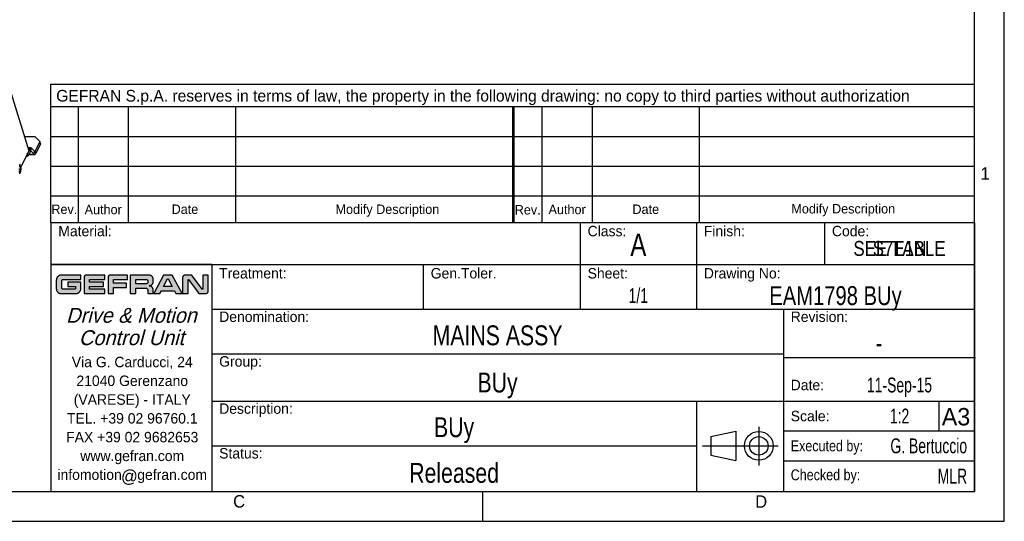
# Model space of a CAD drawing. Header units: millimetres. Extents: x 0 to 420, y 0 to 297.
# Tile 169 of 180: x 222 to 420, y 0 to 101. Entities that reach past the tile are written whole.
import ezdxf

# ---------------------------------------------------------------- set-up
doc = ezdxf.new("R2010")
doc.units = ezdxf.units.MM
doc.header["$LTSCALE"] = 23.1
doc.layers.get('0').update_dxf_attribs({"linetype": 'CONTINUOUS'})
doc.layers.add('ASSI', color=7, linetype='CONTINUOUS')
doc.styles.add('TEXTSTYLE_2', font='trium.ttf')
doc.styles.add('TEXTSTYLE_3', font='trium.ttf')
doc.styles.add('TEXTSTYLE_4', font='triumb.ttf')
doc.styles.add('TEXTSTYLE_5', font='txt', dxfattribs={"width": 0.85})
doc.styles.add('TEXTSTYLE_6', font='trium.ttf')
doc.styles.add('TEXTSTYLE_7', font='txt', dxfattribs={"width": 0.8})
doc.styles.add('TEXTSTYLE_8', font='txt', dxfattribs={"width": 0.7})
doc.styles.add('TEXTSTYLE_9', font='arialn.ttf')

msp = doc.modelspace()

# ---------------------------------------------------------------- hatches: boundary and pattern name
at = {"linetype": 'CONTINUOUS'}
h = msp.add_hatch(color=2, dxfattribs=at)
h.paths.add_polyline_path([(251.553712, 48.831934), (251.563654, 48.832834), (251.573597, 48.831934), (251.583069, 48.829274), (251.591899, 48.824917), (251.599872, 48.818954), (251.606734, 48.811532), (251.612075, 48.803163), (252.422361, 47.279173), (250.704627, 47.279173), (251.515152, 48.803163), (251.520657, 48.811734), (251.527368, 48.818942), (251.535365, 48.82491), (251.544222, 48.829272)])
h.paths.add_polyline_path([(248.016403, 47.457404), (248.07508, 47.478056), (248.132107, 47.503108), (248.187198, 47.53245), (248.240045, 47.565933), (248.290335, 47.60338), (248.337751, 47.644578), (248.375469, 47.682258), (248.416715, 47.729632), (248.454215, 47.779884), (248.487754, 47.832698), (248.517151, 47.887759), (248.542264, 47.944761), (248.562976, 48.003416), (248.579199, 48.063452), (248.590866, 48.124627), (248.597925, 48.18672), (248.600329, 48.249536), (248.600329, 48.748459), (248.597988, 48.811417), (248.590992, 48.873642), (248.579388, 48.934938), (248.56323, 48.995083), (248.542588, 49.053831), (248.51755, 49.110912), (248.488234, 49.166035), (248.454785, 49.218894), (248.417385, 49.269176), (248.376246, 49.316566), (248.338498, 49.354374), (248.291206, 49.395552), (248.241046, 49.432977), (248.18833, 49.466437), (248.133369, 49.495756), (248.076462, 49.520791), (248.017896, 49.541428), (247.957936, 49.557582), (247.896819, 49.569182), (247.834763, 49.576177), (247.771956, 49.578518), (243.995034, 49.578518), (243.995034, 45.855618), (245.090745, 45.855618), (245.090745, 46.953657), (247.073087, 46.953657), (247.118439, 46.951327), (247.162957, 46.944379), (247.206364, 46.932883), (247.248333, 46.916932), (247.288492, 46.896658), (247.326435, 46.872243), (247.361731, 46.843932), (247.393955, 46.812034), (247.39639, 46.809337), (247.424755, 46.774102), (247.449214, 46.736235), (247.469521, 46.696167), (247.485492, 46.654314), (247.497, 46.61105), (247.503953, 46.566712), (247.506285, 46.521584), (247.506285, 45.855618), (248.601976, 45.855618), (248.601976, 46.587711), (248.599635, 46.650405), (248.592636, 46.712436), (248.581021, 46.773607), (248.564841, 46.833696), (248.544156, 46.892454), (248.519056, 46.949604), (248.489652, 47.004852), (248.456092, 47.057883), (248.418556, 47.108377), (248.377261, 47.156006), (248.337738, 47.195559), (248.290159, 47.236874), (248.239728, 47.274422), (248.18677, 47.307987), (248.131605, 47.337391), (248.074542, 47.36249), (248.015878, 47.38317), (247.955881, 47.399349), (247.894799, 47.410962), (247.832851, 47.417959), (247.770229, 47.4203), (247.833055, 47.422641), (247.89516, 47.429637), (247.956349, 47.441242)])
h.paths.add_polyline_path([(229.822981, 49.538702), (229.757651, 49.516767), (229.693734, 49.490137), (229.63149, 49.458886), (229.571201, 49.423122), (229.513169, 49.382977), (229.457711, 49.338626), (229.405151, 49.290283), (229.355811, 49.238197), (229.333603, 49.212238), (229.289601, 49.155201), (229.249613, 49.095298), (229.213861, 49.032885), (229.182533, 48.968317), (229.155774, 48.901941), (229.133698, 48.834094), (229.116388, 48.765088), (229.103898, 48.695208), (229.096266, 48.624712), (229.093513, 48.553832), (229.093513, 46.831321), (229.096117, 46.760985), (229.103565, 46.691758), (229.115791, 46.623783), (229.132734, 46.55722), (229.154323, 46.49225), (229.180482, 46.429071), (229.211119, 46.367901), (229.246126, 46.308976), (229.285372, 46.252544), (229.328703, 46.198863), (229.375935, 46.148197), (229.42686, 46.100806), (229.481243, 46.05695), (229.495534, 46.046433), (229.553836, 46.007374), (229.614909, 45.972404), (229.678458, 45.941698), (229.744193, 45.91541), (229.811825, 45.893666), (229.881081, 45.876572), (229.951696, 45.864211), (230.023429, 45.856652), (230.096057, 45.853951), (233.022082, 45.853951), (233.092702, 45.85655), (233.162577, 45.864012), (233.231521, 45.876291), (233.299325, 45.89334), (233.365756, 45.915096), (233.430559, 45.941479), (233.493462, 45.972391), (233.554171, 46.007701), (233.612386, 46.047253), (233.667799, 46.090857), (233.720107, 46.138296), (233.740859, 46.159076), (233.788223, 46.211449), (233.831749, 46.266921), (233.871219, 46.325187), (233.906443, 46.385943), (233.937265, 46.448884), (233.963557, 46.513723), (233.98522, 46.580184), (234.002175, 46.648011), (234.014358, 46.716975), (234.021723, 46.786867), (234.024225, 46.857499), (234.024091, 46.859929), (234.02356, 46.965033), (234.023721, 47.724794), (234.024225, 48.150768), (231.397235, 48.150768), (231.397235, 47.279173), (232.928513, 47.279173), (232.928513, 46.869945), (232.926113, 46.843886), (232.918995, 46.818882), (232.907329, 46.795534), (232.891427, 46.774584), (232.882747, 46.765903), (232.861797, 46.750002), (232.838449, 46.738336), (232.813444, 46.731218), (232.787386, 46.728818), (230.472021, 46.728336), (230.434812, 46.730757), (230.398401, 46.737976), (230.36322, 46.7499), (230.329788, 46.766374), (230.298685, 46.787151), (230.270557, 46.811833), (230.246027, 46.83986), (230.225573, 46.870612), (230.209501, 46.903522), (230.198013, 46.93807), (230.191231, 46.973818), (230.189245, 47.010409), (230.189347, 47.490195), (230.190257, 48.308913), (230.190922, 48.419206), (230.191051, 48.421639), (230.193473, 48.458967), (230.200683, 48.495369), (230.212576, 48.53044), (230.228998, 48.563702), (230.249711, 48.594614), (230.272458, 48.62068), (230.300301, 48.645399), (230.331, 48.666127), (230.364005, 48.682544), (230.398798, 48.694428), (230.434927, 48.701632), (230.472021, 48.704053), (234.024225, 48.704455), (234.024225, 49.578518), (230.094231, 49.578518), (230.025285, 49.575824), (229.956989, 49.568268), (229.889496, 49.555882)])
h.paths.add_polyline_path([(234.982818, 49.558902), (234.942003, 49.543822), (234.902827, 49.524638), (234.865668, 49.50151), (234.830923, 49.474657), (234.814167, 49.459522), (234.783857, 49.427607), (234.757, 49.392882), (234.733871, 49.355746), (234.714687, 49.316598), (234.699609, 49.275812), (234.68875, 49.233732), (234.682191, 49.190658), (234.679992, 49.146847), (234.679992, 45.854734), (238.838741, 45.854734), (238.838741, 46.726329), (235.775704, 46.726329), (235.775704, 47.279173), (238.62703, 47.279173), (238.62703, 48.155746), (235.775704, 48.155746), (235.775704, 48.706101), (238.842053, 48.706101), (238.842053, 49.578518), (235.111865, 49.578518), (235.06803, 49.57632), (235.024927, 49.56976)])
h.paths.add_polyline_path([(259.316745, 45.877094), (259.36375, 45.894253), (259.408902, 45.916087), (259.451783, 45.942417), (259.491946, 45.973004), (259.528941, 46.007541), (259.552211, 46.033268), (259.582799, 46.07343), (259.609131, 46.116308), (259.630965, 46.161459), (259.648123, 46.208462), (259.660479, 46.256931), (259.667943, 46.306531), (259.670443, 46.356969), (259.670443, 49.578518), (258.574732, 49.578518), (258.574732, 46.784847), (258.572311, 46.768629), (258.565207, 46.753844), (258.553876, 46.741639), (258.550575, 46.739208), (258.535794, 46.732102), (258.519586, 46.729681), (258.503425, 46.732102), (258.498715, 46.733814), (258.485461, 46.742008), (258.476184, 46.75323), (256.538349, 49.3915), (256.509761, 49.428543), (256.478667, 49.461056), (256.442889, 49.491303), (256.404186, 49.51743), (256.363042, 49.539148), (256.319919, 49.556245), (256.275243, 49.56857), (256.229383, 49.57602), (256.18266, 49.578518), (255.025339, 49.578478), (254.974878, 49.575976), (254.925258, 49.568514), (254.87677, 49.556158), (254.82975, 49.539), (254.784586, 49.517168), (254.741697, 49.49084), (254.701529, 49.460258), (254.675827, 49.43702), (254.641289, 49.40004), (254.610702, 49.359895), (254.584373, 49.317033), (254.56254, 49.2719), (254.545383, 49.224915), (254.533027, 49.17646), (254.525566, 49.126874), (254.523064, 49.076444), (254.523064, 45.854774), (255.618775, 45.854774), (255.618775, 48.648446), (255.621196, 48.664668), (255.628299, 48.679449), (255.63072, 48.682738), (255.642917, 48.694068), (255.657699, 48.70117), (255.673921, 48.703592), (255.689799, 48.701187), (255.704551, 48.694081), (255.71697, 48.682677), (255.718045, 48.681308), (257.648533, 46.053918), (257.675839, 46.01597), (257.682891, 46.007438), (257.715066, 45.973423), (257.750655, 45.943152), (257.789217, 45.916963), (257.830315, 45.895126), (257.873531, 45.877852), (257.918482, 45.865293), (257.964832, 45.857569), (258.012292, 45.854774), (259.168228, 45.854774), (259.218671, 45.857276), (259.268273, 45.864739)])
h.paths.add_polyline_path([(239.809985, 49.559466), (239.769702, 49.544817), (239.730994, 49.526175), (239.694217, 49.503691), (239.659752, 49.477569), (239.635924, 49.45601), (239.606421, 49.424244), (239.580297, 49.389783), (239.557813, 49.353014), (239.539171, 49.314313), (239.524523, 49.27404), (239.513976, 49.23252), (239.507605, 49.19004), (239.505471, 49.146847), (239.505471, 45.854774), (240.601181, 45.854774), (240.601181, 47.117329), (243.230057, 47.117329), (243.230057, 47.988903), (240.601181, 47.988903), (240.601181, 48.701946), (243.447088, 48.701946), (243.447088, 49.578518), (239.937202, 49.578518), (239.894002, 49.576383), (239.851513, 49.570012)])
h.paths.add_polyline_path([(247.263546, 47.832655), (247.239816, 47.829636), (247.21576, 47.828624), (245.090745, 47.828624), (245.090745, 48.703572), (247.215799, 48.703572), (247.239859, 48.70256), (247.263594, 48.699542), (247.28691, 48.694538), (247.309696, 48.687577), (247.331827, 48.678693), (247.353169, 48.667939), (247.373575, 48.655378), (247.392894, 48.641094), (247.410971, 48.625188), (247.419591, 48.616566), (247.435494, 48.598483), (247.449778, 48.579158), (247.462339, 48.558742), (247.473094, 48.537391), (247.481977, 48.51525), (247.488939, 48.492454), (247.493944, 48.469129), (247.496962, 48.445384), (247.497973, 48.421317), (247.497973, 48.111722), (247.496962, 48.087535), (247.493944, 48.063687), (247.488943, 48.040275), (247.481988, 48.017408), (247.473115, 47.995208), (247.462377, 47.97381), (247.449837, 47.953357), (247.435578, 47.934), (247.419703, 47.91589), (247.410844, 47.90701), (247.392778, 47.891103), (247.373472, 47.876818), (247.353079, 47.864257), (247.331749, 47.853502), (247.30963, 47.84462), (247.286854, 47.837659)])
h.paths.add_polyline_path([(249.941056, 45.853951), (250.245612, 46.410931), (252.881374, 46.410931), (253.185911, 45.853951), (254.415181, 45.853951), (252.440748, 49.578518), (250.686238, 49.578518), (248.700121, 45.853951)])

# ---------------------------------------------------------------- linework, layer by layer
at = {"color": 2, "linetype": 'CONTINUOUS'}
for p, q in [((420, 0), (420, 297)), ((228.006177, 88.024689), (414.006177, 88.024689)), ((228.006177, 60.204434), (228.006177, 88.024689)), ((228.006177, 83.530171), (414.006177, 83.530171)), ((233.527837, 60.204434), (233.527837, 83.530171)), ((243.651202, 60.204434), (243.651202, 83.530171)), ((265.229323, 60.204434), (265.229323, 83.530171)), ((320.986527, 83.530171), (320.986527, 60.204434)), ((321.19787, 83.530171), (321.19787, 60.204434)), ((326.92218, 60.204434), (326.92218, 83.530171)), ((337.045545, 60.204434), (337.045545, 83.530171)), ((358.623666, 60.204434), (358.623666, 83.530171)), ((228.006177, 77.525551), (321.006177, 77.525551)), ((321.19787, 77.525551), (414.006177, 77.525551)), ((228.006177, 71.52093), (321.006177, 71.52093)), ((321.19787, 71.52093), (414.006177, 71.52093)), ((228.006177, 65.516309), (321.006177, 65.516309)), ((321.19787, 65.516309), (414.006177, 65.516309)), ((228.000035, 60.200019), (414.000035, 60.200019)), ((228.000035, 60.200019), (228.000035, 6.000019)), ((334.600035, 60.200019), (334.600035, 42.700019)), ((358.000035, 60.200019), (358.000035, 42.700019)), ((383.799978, 60.200015), (413.999978, 60.200015)), ((383.799978, 60.200015), (383.799978, 51.700015)), ((383.800035, 60.200019), (383.800035, 51.700019)), ((413.999978, 60.200015), (413.999978, 51.700015)), ((414.000035, 60.200019), (414.000035, 6.000019)), ((228.000035, 51.700019), (414.000035, 51.700019)), ((260.400035, 51.700019), (260.400035, 6.000019)), ((303.000035, 51.700019), (303.000035, 42.700019)), ((383.799978, 51.700015), (413.999978, 51.700015)), ((230.025285, 49.575824), (229.956989, 49.568268)), ((230.094231, 49.578518), (230.025285, 49.575824)), ((234.024225, 49.578518), (230.094231, 49.578518)), ((234.024225, 48.704455), (234.024225, 49.578518)), ((235.06803, 49.57632), (235.024927, 49.56976)), ((235.111865, 49.578518), (235.06803, 49.57632)), ((238.842053, 49.578518), (235.111865, 49.578518)), ((238.842053, 48.706101), (238.842053, 49.578518)), ((239.894002, 49.576383), (239.851513, 49.570012)), ((239.937202, 49.578518), (239.894002, 49.576383)), ((243.447088, 49.578518), (239.937202, 49.578518)), ((243.447088, 48.701946), (243.447088, 49.578518)), ((247.771956, 49.578518), (243.995034, 49.578518)), ((243.995034, 49.578518), (243.995034, 45.855618)), ((247.834763, 49.576177), (247.771956, 49.578518)), ((247.896819, 49.569182), (247.834763, 49.576177)), ((250.686238, 49.578518), (248.700121, 45.853951)), ((252.440748, 49.578518), (250.686238, 49.578518)), ((254.415181, 45.853951), (252.440748, 49.578518)), ((254.974878, 49.575976), (254.925258, 49.568514)), ((255.025339, 49.578478), (254.974878, 49.575976)), ((256.18266, 49.578518), (255.025339, 49.578478)), ((256.229383, 49.57602), (256.18266, 49.578518)), ((256.275243, 49.56857), (256.229383, 49.57602)), ((259.670443, 49.578518), (258.574732, 49.578518)), ((258.574732, 49.578518), (258.574732, 46.784847)), ((259.670443, 46.356969), (259.670443, 49.578518)), ((229.096266, 48.624712), (229.093513, 48.553832)), ((229.093513, 48.553832), (229.093513, 46.831321)), ((229.103898, 48.695208), (229.096266, 48.624712)), ((229.116388, 48.765088), (229.103898, 48.695208)), ((229.133698, 48.834094), (229.116388, 48.765088)), ((229.155774, 48.901941), (229.133698, 48.834094)), ((229.182533, 48.968317), (229.155774, 48.901941)), ((229.213861, 49.032885), (229.182533, 48.968317)), ((229.249613, 49.095298), (229.213861, 49.032885)), ((229.289601, 49.155201), (229.249613, 49.095298)), ((229.333603, 49.212238), (229.289601, 49.155201)), ((229.355811, 49.238197), (229.333603, 49.212238)), ((229.405151, 49.290283), (229.355811, 49.238197)), ((229.457711, 49.338626), (229.405151, 49.290283)), ((229.513169, 49.382977), (229.457711, 49.338626)), ((229.571201, 49.423122), (229.513169, 49.382977)), ((229.63149, 49.458886), (229.571201, 49.423122)), ((229.693734, 49.490137), (229.63149, 49.458886)), ((229.757651, 49.516767), (229.693734, 49.490137)), ((229.822981, 49.538702), (229.757651, 49.516767)), ((229.889496, 49.555882), (229.822981, 49.538702)), ((229.956989, 49.568268), (229.889496, 49.555882)), ((230.189347, 47.490195), (230.190257, 48.308913)), ((230.190257, 48.308913), (230.190922, 48.419206)), ((230.190922, 48.419206), (230.191051, 48.421639)), ((230.191051, 48.421639), (230.193473, 48.458967)), ((230.193473, 48.458967), (230.200683, 48.495369)), ((230.200683, 48.495369), (230.212576, 48.53044)), ((230.212576, 48.53044), (230.228998, 48.563702)), ((230.228998, 48.563702), (230.249711, 48.594614)), ((230.249711, 48.594614), (230.272458, 48.62068)), ((230.272458, 48.62068), (230.300301, 48.645399)), ((230.300301, 48.645399), (230.331, 48.666127)), ((230.331, 48.666127), (230.364005, 48.682544)), ((230.364005, 48.682544), (230.398798, 48.694428)), ((230.398798, 48.694428), (230.434927, 48.701632)), ((230.434927, 48.701632), (230.472021, 48.704053)), ((230.472021, 48.704053), (234.024225, 48.704455)), ((234.024225, 48.150768), (231.397235, 48.150768)), ((231.397235, 48.150768), (231.397235, 47.279173)), ((234.02356, 46.965033), (234.023721, 47.724794)), ((234.023721, 47.724794), (234.024225, 48.150768)), ((234.682191, 49.190658), (234.679992, 49.146847)), ((234.679992, 49.146847), (234.679992, 45.854734)), ((234.68875, 49.233732), (234.682191, 49.190658)), ((234.699609, 49.275812), (234.68875, 49.233732)), ((234.714687, 49.316598), (234.699609, 49.275812)), ((234.733871, 49.355746), (234.714687, 49.316598)), ((234.757, 49.392882), (234.733871, 49.355746)), ((234.783857, 49.427607), (234.757, 49.392882)), ((234.814167, 49.459522), (234.783857, 49.427607)), ((234.830923, 49.474657), (234.814167, 49.459522)), ((234.865668, 49.50151), (234.830923, 49.474657)), ((234.902827, 49.524638), (234.865668, 49.50151)), ((234.942003, 49.543822), (234.902827, 49.524638)), ((234.982818, 49.558902), (234.942003, 49.543822)), ((235.024927, 49.56976), (234.982818, 49.558902)), ((235.775704, 48.706101), (238.842053, 48.706101)), ((235.775704, 48.155746), (235.775704, 48.706101)), ((238.62703, 48.155746), (235.775704, 48.155746)), ((238.62703, 47.279173), (238.62703, 48.155746)), ((239.507605, 49.19004), (239.505471, 49.146847)), ((239.505471, 49.146847), (239.505471, 45.854774)), ((239.513976, 49.23252), (239.507605, 49.19004)), ((239.524523, 49.27404), (239.513976, 49.23252)), ((239.539171, 49.314313), (239.524523, 49.27404)), ((239.557813, 49.353014), (239.539171, 49.314313)), ((239.580297, 49.389783), (239.557813, 49.353014)), ((239.606421, 49.424244), (239.580297, 49.389783)), ((239.635924, 49.45601), (239.606421, 49.424244)), ((239.659752, 49.477569), (239.635924, 49.45601)), ((239.694217, 49.503691), (239.659752, 49.477569)), ((239.730994, 49.526175), (239.694217, 49.503691)), ((239.769702, 49.544817), (239.730994, 49.526175)), ((239.809985, 49.559466), (239.769702, 49.544817)), ((239.851513, 49.570012), (239.809985, 49.559466)), ((240.601181, 48.701946), (243.447088, 48.701946)), ((240.601181, 47.988903), (240.601181, 48.701946)), ((243.230057, 47.988903), (240.601181, 47.988903)), ((243.230057, 47.117329), (243.230057, 47.988903)), ((245.090745, 48.703572), (247.215799, 48.703572)), ((245.090745, 47.828624), (245.090745, 48.703572)), ((247.21576, 47.828624), (245.090745, 47.828624)), ((247.239816, 47.829636), (247.21576, 47.828624)), ((247.215799, 48.703572), (247.239859, 48.70256)), ((247.263546, 47.832655), (247.239816, 47.829636)), ((247.239859, 48.70256), (247.263594, 48.699542)), ((247.286854, 47.837659), (247.263546, 47.832655)), ((247.263594, 48.699542), (247.28691, 48.694538)), ((247.30963, 47.84462), (247.286854, 47.837659)), ((247.28691, 48.694538), (247.309696, 48.687577)), ((247.331749, 47.853502), (247.30963, 47.84462)), ((247.309696, 48.687577), (247.331827, 48.678693)), ((247.353079, 47.864257), (247.331749, 47.853502)), ((247.331827, 48.678693), (247.353169, 48.667939)), ((247.373472, 47.876818), (247.353079, 47.864257)), ((247.353169, 48.667939), (247.373575, 48.655378)), ((247.392778, 47.891103), (247.373472, 47.876818)), ((247.373575, 48.655378), (247.392894, 48.641094)), ((247.410844, 47.90701), (247.392778, 47.891103)), ((247.392894, 48.641094), (247.410971, 48.625188)), ((247.419703, 47.91589), (247.410844, 47.90701)), ((247.410971, 48.625188), (247.419591, 48.616566)), ((247.419591, 48.616566), (247.435494, 48.598483)), ((247.435578, 47.934), (247.419703, 47.91589)), ((247.435494, 48.598483), (247.449778, 48.579158)), ((247.449837, 47.953357), (247.435578, 47.934)), ((247.449778, 48.579158), (247.462339, 48.558742)), ((247.462377, 47.97381), (247.449837, 47.953357)), ((247.462339, 48.558742), (247.473094, 48.537391)), ((247.473115, 47.995208), (247.462377, 47.97381)), ((247.473094, 48.537391), (247.481977, 48.51525)), ((247.481988, 48.017408), (247.473115, 47.995208)), ((247.481977, 48.51525), (247.488939, 48.492454)), ((247.488943, 48.040275), (247.481988, 48.017408)), ((247.488939, 48.492454), (247.493944, 48.469129)), ((247.493944, 48.063687), (247.488943, 48.040275)), ((247.493944, 48.469129), (247.496962, 48.445384)), ((247.496962, 48.087535), (247.493944, 48.063687)), ((247.496962, 48.445384), (247.497973, 48.421317)), ((247.497973, 48.111722), (247.496962, 48.087535)), ((247.497973, 48.421317), (247.497973, 48.111722)), ((247.957936, 49.557582), (247.896819, 49.569182)), ((248.017896, 49.541428), (247.957936, 49.557582)), ((248.076462, 49.520791), (248.017896, 49.541428)), ((248.133369, 49.495756), (248.076462, 49.520791)), ((248.18833, 49.466437), (248.133369, 49.495756)), ((248.241046, 49.432977), (248.18833, 49.466437)), ((248.240045, 47.565933), (248.290335, 47.60338)), ((248.291206, 49.395552), (248.241046, 49.432977)), ((248.290335, 47.60338), (248.337751, 47.644578)), ((248.338498, 49.354374), (248.291206, 49.395552)), ((248.337751, 47.644578), (248.375469, 47.682258)), ((248.376246, 49.316566), (248.338498, 49.354374)), ((248.375469, 47.682258), (248.416715, 47.729632)), ((248.417385, 49.269176), (248.376246, 49.316566)), ((248.416715, 47.729632), (248.454215, 47.779884)), ((248.454785, 49.218894), (248.417385, 49.269176)), ((248.454215, 47.779884), (248.487754, 47.832698)), ((248.488234, 49.166035), (248.454785, 49.218894)), ((248.487754, 47.832698), (248.517151, 47.887759)), ((248.51755, 49.110912), (248.488234, 49.166035)), ((248.517151, 47.887759), (248.542264, 47.944761)), ((248.542588, 49.053831), (248.51755, 49.110912)), ((248.542264, 47.944761), (248.562976, 48.003416)), ((248.56323, 48.995083), (248.542588, 49.053831)), ((248.562976, 48.003416), (248.579199, 48.063452)), ((248.579388, 48.934938), (248.56323, 48.995083)), ((248.579199, 48.063452), (248.590866, 48.124627)), ((248.590992, 48.873642), (248.579388, 48.934938)), ((248.590866, 48.124627), (248.597925, 48.18672)), ((248.597988, 48.811417), (248.590992, 48.873642)), ((248.597925, 48.18672), (248.600329, 48.249536)), ((248.600329, 48.748459), (248.597988, 48.811417)), ((248.600329, 48.249536), (248.600329, 48.748459)), ((250.704627, 47.279173), (251.515152, 48.803163)), ((251.515152, 48.803163), (251.520657, 48.811734)), ((251.520657, 48.811734), (251.527368, 48.818942)), ((251.527368, 48.818942), (251.535365, 48.82491)), ((251.535365, 48.82491), (251.544222, 48.829272)), ((251.544222, 48.829272), (251.553712, 48.831934)), ((251.553712, 48.831934), (251.563654, 48.832834)), ((251.563654, 48.832834), (251.573597, 48.831934)), ((251.573597, 48.831934), (251.583069, 48.829274)), ((251.583069, 48.829274), (251.591899, 48.824917)), ((251.591899, 48.824917), (251.599872, 48.818954)), ((251.599872, 48.818954), (251.606734, 48.811532)), ((251.606734, 48.811532), (251.612075, 48.803163)), ((251.612075, 48.803163), (252.422361, 47.279173)), ((254.525566, 49.126874), (254.523064, 49.076444)), ((254.523064, 49.076444), (254.523064, 45.854774)), ((254.533027, 49.17646), (254.525566, 49.126874)), ((254.545383, 49.224915), (254.533027, 49.17646)), ((254.56254, 49.2719), (254.545383, 49.224915)), ((254.584373, 49.317033), (254.56254, 49.2719)), ((254.610702, 49.359895), (254.584373, 49.317033)), ((254.641289, 49.40004), (254.610702, 49.359895)), ((254.675827, 49.43702), (254.641289, 49.40004)), ((254.701529, 49.460258), (254.675827, 49.43702)), ((254.741697, 49.49084), (254.701529, 49.460258)), ((254.784586, 49.517168), (254.741697, 49.49084)), ((254.82975, 49.539), (254.784586, 49.517168)), ((254.87677, 49.556158), (254.82975, 49.539)), ((254.925258, 49.568514), (254.87677, 49.556158)), ((255.618775, 48.648446), (255.621196, 48.664668)), ((255.618775, 45.854774), (255.618775, 48.648446)), ((255.621196, 48.664668), (255.628299, 48.679449)), ((255.628299, 48.679449), (255.63072, 48.682738)), ((255.63072, 48.682738), (255.642917, 48.694068)), ((255.642917, 48.694068), (255.657699, 48.70117)), ((255.657699, 48.70117), (255.673921, 48.703592)), ((255.673921, 48.703592), (255.689799, 48.701187)), ((255.689799, 48.701187), (255.704551, 48.694081)), ((255.704551, 48.694081), (255.71697, 48.682677)), ((255.71697, 48.682677), (255.718045, 48.681308)), ((255.718045, 48.681308), (257.648533, 46.053918)), ((256.319919, 49.556245), (256.275243, 49.56857)), ((256.363042, 49.539148), (256.319919, 49.556245)), ((256.404186, 49.51743), (256.363042, 49.539148)), ((256.442889, 49.491303), (256.404186, 49.51743)), ((256.478667, 49.461056), (256.442889, 49.491303)), ((256.509761, 49.428543), (256.478667, 49.461056)), ((256.538349, 49.3915), (256.509761, 49.428543)), ((258.476184, 46.75323), (256.538349, 49.3915)), ((229.093513, 46.831321), (229.096117, 46.760985)), ((229.096117, 46.760985), (229.103565, 46.691758)), ((229.103565, 46.691758), (229.115791, 46.623783)), ((229.115791, 46.623783), (229.132734, 46.55722)), ((229.132734, 46.55722), (229.154323, 46.49225)), ((229.154323, 46.49225), (229.180482, 46.429071)), ((229.180482, 46.429071), (229.211119, 46.367901)), ((229.211119, 46.367901), (229.246126, 46.308976)), ((229.246126, 46.308976), (229.285372, 46.252544)), ((229.285372, 46.252544), (229.328703, 46.198863)), ((229.328703, 46.198863), (229.375935, 46.148197)), ((229.375935, 46.148197), (229.42686, 46.100806)), ((229.42686, 46.100806), (229.481243, 46.05695)), ((229.481243, 46.05695), (229.495534, 46.046433)), ((229.495534, 46.046433), (229.553836, 46.007374)), ((229.553836, 46.007374), (229.614909, 45.972404)), ((229.614909, 45.972404), (229.678458, 45.941698)), ((229.678458, 45.941698), (229.744193, 45.91541)), ((229.744193, 45.91541), (229.811825, 45.893666)), ((229.811825, 45.893666), (229.881081, 45.876572)), ((229.881081, 45.876572), (229.951696, 45.864211)), ((229.951696, 45.864211), (230.023429, 45.856652)), ((230.023429, 45.856652), (230.096057, 45.853951)), ((230.096057, 45.853951), (233.022082, 45.853951)), ((230.189245, 47.010409), (230.189347, 47.490195)), ((230.191231, 46.973818), (230.189245, 47.010409)), ((230.198013, 46.93807), (230.191231, 46.973818)), ((230.209501, 46.903522), (230.198013, 46.93807)), ((230.225573, 46.870612), (230.209501, 46.903522)), ((230.246027, 46.83986), (230.225573, 46.870612)), ((230.270557, 46.811833), (230.246027, 46.83986)), ((230.298685, 46.787151), (230.270557, 46.811833)), ((230.329788, 46.766374), (230.298685, 46.787151)), ((230.36322, 46.7499), (230.329788, 46.766374)), ((230.398401, 46.737976), (230.36322, 46.7499)), ((230.434812, 46.730757), (230.398401, 46.737976)), ((230.472021, 46.728336), (230.434812, 46.730757)), ((232.787386, 46.728818), (230.472021, 46.728336)), ((231.397235, 47.279173), (232.928513, 47.279173)), ((232.813444, 46.731218), (232.787386, 46.728818)), ((232.838449, 46.738336), (232.813444, 46.731218)), ((232.861797, 46.750002), (232.838449, 46.738336)), ((232.882747, 46.765903), (232.861797, 46.750002)), ((232.891427, 46.774584), (232.882747, 46.765903)), ((232.907329, 46.795534), (232.891427, 46.774584)), ((232.918995, 46.818882), (232.907329, 46.795534)), ((232.926113, 46.843886), (232.918995, 46.818882)), ((232.928513, 46.869945), (232.926113, 46.843886)), ((232.928513, 47.279173), (232.928513, 46.869945)), ((233.022082, 45.853951), (233.092702, 45.85655)), ((233.092702, 45.85655), (233.162577, 45.864012)), ((233.162577, 45.864012), (233.231521, 45.876291)), ((233.231521, 45.876291), (233.299325, 45.89334)), ((233.299325, 45.89334), (233.365756, 45.915096)), ((233.365756, 45.915096), (233.430559, 45.941479)), ((233.430559, 45.941479), (233.493462, 45.972391)), ((233.493462, 45.972391), (233.554171, 46.007701)), ((233.554171, 46.007701), (233.612386, 46.047253)), ((233.612386, 46.047253), (233.667799, 46.090857)), ((233.667799, 46.090857), (233.720107, 46.138296)), ((233.720107, 46.138296), (233.740859, 46.159076)), ((233.740859, 46.159076), (233.788223, 46.211449)), ((233.788223, 46.211449), (233.831749, 46.266921)), ((233.831749, 46.266921), (233.871219, 46.325187)), ((233.871219, 46.325187), (233.906443, 46.385943)), ((233.906443, 46.385943), (233.937265, 46.448884)), ((233.937265, 46.448884), (233.963557, 46.513723)), ((233.963557, 46.513723), (233.98522, 46.580184)), ((233.98522, 46.580184), (234.002175, 46.648011)), ((234.002175, 46.648011), (234.014358, 46.716975)), ((234.014358, 46.716975), (234.021723, 46.786867)), ((234.021723, 46.786867), (234.024225, 46.857499)), ((234.024091, 46.859929), (234.02356, 46.965033)), ((234.024225, 46.857499), (234.024091, 46.859929)), ((234.679992, 45.854734), (238.838741, 45.854734)), ((235.775704, 47.279173), (238.62703, 47.279173)), ((235.775704, 46.726329), (235.775704, 47.279173)), ((238.838741, 46.726329), (235.775704, 46.726329)), ((238.838741, 45.854734), (238.838741, 46.726329)), ((239.505471, 45.854774), (240.601181, 45.854774)), ((240.601181, 47.117329), (243.230057, 47.117329)), ((240.601181, 45.854774), (240.601181, 47.117329)), ((243.995034, 45.855618), (245.090745, 45.855618)), ((245.090745, 46.953657), (247.073087, 46.953657)), ((245.090745, 45.855618), (245.090745, 46.953657)), ((247.073087, 46.953657), (247.118439, 46.951327)), ((247.118439, 46.951327), (247.162957, 46.944379)), ((247.162957, 46.944379), (247.206364, 46.932883)), ((247.206364, 46.932883), (247.248333, 46.916932)), ((247.248333, 46.916932), (247.288492, 46.896658)), ((247.288492, 46.896658), (247.326435, 46.872243)), ((247.326435, 46.872243), (247.361731, 46.843932)), ((247.361731, 46.843932), (247.393955, 46.812034)), ((247.393955, 46.812034), (247.39639, 46.809337)), ((247.39639, 46.809337), (247.424755, 46.774102)), ((247.424755, 46.774102), (247.449214, 46.736235)), ((247.449214, 46.736235), (247.469521, 46.696167)), ((247.469521, 46.696167), (247.485492, 46.654314)), ((247.485492, 46.654314), (247.497, 46.61105)), ((247.497, 46.61105), (247.503953, 46.566712)), ((247.503953, 46.566712), (247.506285, 46.521584)), ((247.506285, 46.521584), (247.506285, 45.855618)), ((247.506285, 45.855618), (248.601976, 45.855618)), ((247.770229, 47.4203), (247.833055, 47.422641)), ((247.832851, 47.417959), (247.770229, 47.4203)), ((247.894799, 47.410962), (247.832851, 47.417959)), ((247.833055, 47.422641), (247.89516, 47.429637)), ((247.955881, 47.399349), (247.894799, 47.410962)), ((247.89516, 47.429637), (247.956349, 47.441242)), ((248.015878, 47.38317), (247.955881, 47.399349)), ((247.956349, 47.441242), (248.016403, 47.457404)), ((248.074542, 47.36249), (248.015878, 47.38317)), ((248.016403, 47.457404), (248.07508, 47.478056)), ((248.131605, 47.337391), (248.074542, 47.36249)), ((248.07508, 47.478056), (248.132107, 47.503108)), ((248.18677, 47.307987), (248.131605, 47.337391)), ((248.132107, 47.503108), (248.187198, 47.53245)), ((248.239728, 47.274422), (248.18677, 47.307987)), ((248.187198, 47.53245), (248.240045, 47.565933)), ((248.290159, 47.236874), (248.239728, 47.274422)), ((248.337738, 47.195559), (248.290159, 47.236874)), ((248.377261, 47.156006), (248.337738, 47.195559)), ((248.418556, 47.108377), (248.377261, 47.156006)), ((248.456092, 47.057883), (248.418556, 47.108377)), ((248.489652, 47.004852), (248.456092, 47.057883)), ((248.519056, 46.949604), (248.489652, 47.004852)), ((248.544156, 46.892454), (248.519056, 46.949604)), ((248.564841, 46.833696), (248.544156, 46.892454)), ((248.581021, 46.773607), (248.564841, 46.833696)), ((248.592636, 46.712436), (248.581021, 46.773607)), ((248.599635, 46.650405), (248.592636, 46.712436)), ((248.601976, 46.587711), (248.599635, 46.650405)), ((248.601976, 45.855618), (248.601976, 46.587711)), ((248.700121, 45.853951), (249.941056, 45.853951)), ((249.941056, 45.853951), (250.245612, 46.410931)), ((250.245612, 46.410931), (252.881374, 46.410931)), ((252.422361, 47.279173), (250.704627, 47.279173)), ((252.881374, 46.410931), (253.185911, 45.853951)), ((253.185911, 45.853951), (254.415181, 45.853951)), ((254.523064, 45.854774), (255.618775, 45.854774)), ((257.648533, 46.053918), (257.675839, 46.01597)), ((257.675839, 46.01597), (257.682891, 46.007438)), ((257.682891, 46.007438), (257.715066, 45.973423)), ((257.715066, 45.973423), (257.750655, 45.943152)), ((257.750655, 45.943152), (257.789217, 45.916963)), ((257.789217, 45.916963), (257.830315, 45.895126)), ((257.830315, 45.895126), (257.873531, 45.877852)), ((257.873531, 45.877852), (257.918482, 45.865293)), ((257.918482, 45.865293), (257.964832, 45.857569)), ((257.964832, 45.857569), (258.012292, 45.854774)), ((258.012292, 45.854774), (259.168228, 45.854774)), ((258.485461, 46.742008), (258.476184, 46.75323)), ((258.498715, 46.733814), (258.485461, 46.742008)), ((258.503425, 46.732102), (258.498715, 46.733814)), ((258.519586, 46.729681), (258.503425, 46.732102)), ((258.535794, 46.732102), (258.519586, 46.729681)), ((258.550575, 46.739208), (258.535794, 46.732102)), ((258.553876, 46.741639), (258.550575, 46.739208)), ((258.565207, 46.753844), (258.553876, 46.741639)), ((258.572311, 46.768629), (258.565207, 46.753844)), ((258.574732, 46.784847), (258.572311, 46.768629)), ((259.168228, 45.854774), (259.218671, 45.857276)), ((259.218671, 45.857276), (259.268273, 45.864739)), ((259.268273, 45.864739), (259.316745, 45.877094)), ((259.316745, 45.877094), (259.36375, 45.894253)), ((259.36375, 45.894253), (259.408902, 45.916087)), ((259.408902, 45.916087), (259.451783, 45.942417)), ((259.451783, 45.942417), (259.491946, 45.973004)), ((259.491946, 45.973004), (259.528941, 46.007541)), ((259.528941, 46.007541), (259.552211, 46.033268)), ((259.552211, 46.033268), (259.582799, 46.07343)), ((259.582799, 46.07343), (259.609131, 46.116308)), ((259.609131, 46.116308), (259.630965, 46.161459)), ((259.630965, 46.161459), (259.648123, 46.208462)), ((259.648123, 46.208462), (259.660479, 46.256931)), ((259.660479, 46.256931), (259.667943, 46.306531)), ((259.667943, 46.306531), (259.670443, 46.356969)), ((260.400035, 42.700019), (414.000035, 42.700019)), ((375.500035, 42.700019), (375.500035, 6.000019)), ((260.400035, 33.700019), (375.500035, 33.700019)), ((375.746988, 32.956311), (414.213985, 32.956311)), ((260.400035, 24.200019), (414.000035, 24.200019)), ((358.000035, 24.200019), (358.000035, 6.000019)), ((406.832454, 24.147343), (406.832454, 18.180761)), ((360.889509, 17.090426), (365.936065, 18.130953)), ((365.936065, 18.130953), (365.936065, 12.223779)), ((370.561269, 19.045356), (370.561269, 11.225635)), ((375.500035, 18.200019), (414.000035, 18.200019)), ((360.889509, 17.090426), (360.889509, 13.318787)), ((260.400035, 15.200019), (358.000035, 15.200019)), ((359.191806, 15.186941), (374.47113, 15.186941)), ((360.889509, 13.318787), (365.936065, 12.223779)), ((375.500035, 12.200019), (414.000035, 12.200019)), ((228.000035, 6.000019), (414.000035, 6.000019)), ((315, 0), (315, 6)), ((0, 0), (420, 0))]:
    msp.add_line(p, q, dxfattribs=at)
at = {"color": 7, "linetype": 'CONTINUOUS'}
for p, q in [((414.000005, 6), (414.000005, 291)), ((221.829868, 71.518267), (221.710563, 71.275149)), ((221.817638, 70.928653), (221.545939, 70.939681)), ((221.777381, 70.347325), (221.682706, 70.653691)), ((221.930099, 71.289268), (221.721643, 71.297728)), ((221.893825, 70.480024), (221.734374, 70.486495)), ((221.936943, 71.171771), (221.817638, 70.928653)), ((221.912313, 70.622287), (221.817638, 70.928653)), ((228.006177, 60.204434), (414.006177, 60.204434)), ((228.009462, 51.753201), (260.389074, 51.753201)), ((228.009462, 51.753201), (228.009462, 6.040904)), ((260.389074, 51.753201), (260.422186, 6.076581)), ((18, 6), (414.000005, 6))]:
    msp.add_line(p, q, dxfattribs=at)
at = {"color": 2, "linetype": 'CONTINUOUS'}
for radius in [2.899265, 1.864856]:
    msp.add_circle((370.561269, 15.186941), radius, dxfattribs=at)
at = {"color": 7, "linetype": 'CONTINUOUS'}
for centre, radius, start, end in [((220.612077, 70.718924), 1.303822, 349.4419873, 355.74941942), ((221.057938, 71.179518), 0.879039, 359.49504251, 7.17220666)]:
    msp.add_arc(centre, radius, start, end, dxfattribs=at)
for points, knots in [([(221.615888, 71.581516), (221.631571, 71.595047), (221.658367, 71.611546), (221.697922, 71.616774), (221.726608, 71.612218), (221.754571, 71.599558), (221.792627, 71.570836), (221.815807, 71.540571), (221.829868, 71.518267)], [0, 0, 0, 0, 0.2386417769, 0.3461191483, 0.4539180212, 0.5688352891, 0.6962350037, 1, 1, 1, 1]), ([(221.829868, 71.518267), (221.830512, 71.526173), (221.832492, 71.557004), (221.832279, 71.587989), (221.830708, 71.610897)], [0, 0, 0, 0, 0.2567631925, 1, 1, 1, 1]), ([(221.830708, 71.610897), (221.842232, 71.584865), (221.884779, 71.480853), (221.915176, 71.371821), (221.930099, 71.289268)], [0, 0, 0, 0, 0.2533739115, 1, 1, 1, 1]), ([(221.563402, 70.410574), (221.577462, 70.38827), (221.600642, 70.358005), (221.638698, 70.329283), (221.666661, 70.316622), (221.695347, 70.312067), (221.734902, 70.317294), (221.761698, 70.333793), (221.777381, 70.347325)], [0, 0, 0, 0, 0.3037649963, 0.4311647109, 0.5460819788, 0.6538808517, 0.7613582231, 1, 1, 1, 1]), ([(221.841019, 70.350319), (221.835769, 70.33962), (221.813734, 70.296601), (221.788779, 70.255088), (221.768576, 70.224794)], [0, 0, 0, 0, 0.2465882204, 1, 1, 1, 1]), ([(221.768576, 70.224794), (221.769873, 70.234778), (221.77455, 70.275474), (221.77686, 70.316436), (221.777381, 70.347325)], [0, 0, 0, 0, 0.2457851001, 1, 1, 1, 1]), ([(221.893825, 70.480024), (221.890247, 70.469042), (221.874974, 70.424902), (221.856505, 70.381876), (221.841019, 70.350319)], [0, 0, 0, 0, 0.2473180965, 1, 1, 1, 1]), ([(221.936943, 71.171771), (221.942987, 71.125576), (221.950787, 71.031656), (221.950523, 70.890897), (221.938579, 70.753602), (221.922519, 70.664716), (221.912313, 70.622287)], [0, 0, 0, 0, 0.2528704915, 0.5107372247, 0.7631377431, 1, 1, 1, 1])]:
    msp.add_open_spline(points, degree=3, knots=knots, dxfattribs=at)
at = {"layer": 'ASSI', "color": 7, "linetype": 'CONTINUOUS'}
for p, q in [((210.574717, 116.572105), (223.537369, 74.624949)), ((224.832964, 77.399609), (222.679934, 77.399609)), ((225.756993, 76.467194), (224.832964, 77.399609)), ((225.756993, 76.467194), (224.817347, 74.552396)), ((225.902233, 75.997198), (225.756993, 76.467194)), ((223.727825, 75.013057), (221.922994, 71.3352)), ((223.39892, 73.576855), (223.25368, 74.046851)), ((223.945684, 75.208062), (223.357173, 75.208062)), ((224.701784, 74.508396), (224.074511, 75.145057))]:
    msp.add_line(p, q, dxfattribs=at)
at = {"layer": 'ASSI', "color": 3, "linetype": 'CONTINUOUS'}
for p, q in [((225.902233, 75.997198), (224.962586, 74.0824)), ((223.39892, 73.576855), (222.898553, 73.323179)), ((223.873064, 74.54306), (223.39892, 73.576855)), ((223.55131, 73.887394), (224.6159, 73.887394)), ((224.6159, 73.9504), (223.988626, 74.58706))]:
    msp.add_line(p, q, dxfattribs=at)
at = {"layer": 'ASSI', "color": 9, "linetype": 'CONTINUOUS'}
for p, q in [((223.727825, 75.013057), (223.417434, 75.013057)), ((223.582229, 73.9504), (224.6159, 73.9504)), ((223.873064, 74.54306), (223.727825, 75.013057)), ((223.988626, 74.58706), (223.903262, 74.58706)), ((223.988626, 74.58706), (224.074511, 75.145057)), ((224.6159, 73.9504), (224.701784, 74.508396)), ((224.658433, 74.552396), (224.817347, 74.552396)), ((224.962586, 74.0824), (224.817347, 74.552396))]:
    msp.add_line(p, q, dxfattribs=at)
at = {"layer": 'ASSI', "color": 7, "linetype": 'CONTINUOUS'}
for centre, radius, start, end in [((219.89076, 70.96442), 2.065898, 333.86149495, 27.89994279), ((219.890652, 70.964476), 2.066019, 332.10010106, 333.86143475)]:
    msp.add_arc(centre, radius, start, end, dxfattribs=at)
for points, knots in [([(223.727825, 75.013057), (223.742011, 75.041965), (223.788826, 75.126867), (223.878271, 75.208224), (223.945838, 75.208075)], [0, 0, 0, 0, 0.3227664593, 1, 1, 1, 1]), ([(223.945838, 75.208075), (223.956897, 75.208051), (224.005569, 75.201877), (224.048208, 75.171753), (224.074511, 75.145057)], [0, 0, 0, 0, 0.227866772, 1, 1, 1, 1]), ([(224.701784, 74.508396), (224.705006, 74.505127), (224.716941, 74.49438), (224.733113, 74.487418), (224.74466, 74.48739)], [0, 0, 0, 0, 0.2844127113, 1, 1, 1, 1]), ([(224.74466, 74.48739), (224.75011, 74.487377), (224.776309, 74.492353), (224.795075, 74.514712), (224.806062, 74.532091)], [0, 0, 0, 0, 0.209525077, 1, 1, 1, 1])]:
    msp.add_open_spline(points, degree=3, knots=knots, dxfattribs=at)
at = {"layer": 'ASSI', "color": 3, "linetype": 'CONTINUOUS'}
for points, knots in [([(223.873064, 74.54306), (223.877793, 74.552697), (223.893398, 74.580997), (223.923213, 74.608116), (223.945735, 74.608067)], [0, 0, 0, 0, 0.3227664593, 1, 1, 1, 1]), ([(224.6159, 73.9504), (224.625563, 73.940592), (224.661371, 73.908351), (224.709885, 73.887466), (224.744526, 73.887382)], [0, 0, 0, 0, 0.2844127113, 1, 1, 1, 1]), ([(224.744526, 73.887382), (224.764486, 73.887333), (224.865865, 73.911838), (224.926996, 74.009875), (224.962586, 74.0824)], [0, 0, 0, 0, 0.1981166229, 1, 1, 1, 1])]:
    msp.add_open_spline(points, degree=3, knots=knots, dxfattribs=at)
for points in [[(223.945735, 74.608067), (223.956166, 74.608044), (223.966769, 74.60399), (223.975419, 74.59816)], [(223.975419, 74.59816), (223.980187, 74.594945), (223.98459, 74.591157), (223.988626, 74.58706)]]:
    msp.add_open_spline(points, degree=3, dxfattribs=at)
at = {"layer": 'ASSI', "color": 7, "linetype": 'CONTINUOUS'}
msp.add_open_spline([(224.806062, 74.532091), (224.810199, 74.538637), (224.813935, 74.545445), (224.817347, 74.552396)], degree=3, dxfattribs=at)

# ---------------------------------------------------------------- texts
at = {"color": 2, "linetype": 'CONTINUOUS'}
for s, insert, char_height, width, attachment_point, line_spacing_factor, style in [('GEFRAN S.p.A. reserves in terms of law, the property in the following drawing: no copy to third parties without authorization', (229.075895, 86.873258), 2.35, 182.63851852, 1, 0.9, 'TEXTSTYLE_2'), ('1', (416.144203, 71.304505), 2.5, 1.91666667, 2, 0.9, 'TEXTSTYLE_2'), ('Rev.', (228.092467, 63.789432), 1.9, 5.4537037, 1, 0.9, 'TEXTSTYLE_2'), ('Author', (234.79082, 63.736069), 1.9, 7.9237037, 1, 0.9, 'TEXTSTYLE_2'), ('Date', (252.314501, 63.800659), 1.9, 5.59444444, 1, 0.9, 'TEXTSTYLE_2'), ('Modify Description', (285.313571, 63.799129), 1.9, 22.18777778, 1, 0.9, 'TEXTSTYLE_2'), ('Rev.', (321.411552, 63.683441), 1.9, 5.4537037, 1, 0.9, 'TEXTSTYLE_2'), ('Author', (328.219556, 63.757388), 1.9, 7.9237037, 1, 0.9, 'TEXTSTYLE_2'), ('Date', (345.110251, 63.801592), 1.9, 5.59444444, 1, 0.9, 'TEXTSTYLE_2'), ('Modify Description', (377.115429, 63.896348), 1.9, 22.18777778, 1, 0.9, 'TEXTSTYLE_2'), ('Material:', (229.487535, 59.500019), 2.1, 11.44888889, 1, 0.9, 'TEXTSTYLE_6'), ('Class:', (336.087535, 59.500019), 2.1, 8.18222222, 1, 0.9, 'TEXTSTYLE_6'), ('Finish:', (359.487535, 59.500019), 2.1, 8.82, 1, 0.9, 'TEXTSTYLE_6'), ('Code:', (385.287535, 59.500019), 2.1, 7.84777778, 1, 0.9, 'TEXTSTYLE_6'), ('A', (346.300035, 57.950019), 4.5, 3.6, 2, 0.9, 'TEXTSTYLE_7'), ('SEE TABLE', (398.900035, 56.450019), 3, 21.56875, 2, 0.9, 'TEXTSTYLE_5'), ('S7E1N', (398.899978, 56.450015), 3, 10.625, 2, 0.9, 'TEXTSTYLE_5'), ('Treatment:', (261.887535, 51.000019), 2.1, 14.35, 1, 0.9, 'TEXTSTYLE_6'), ('Gen.Toler.', (304.487535, 51.000019), 2.1, 13.96888889, 1, 0.9, 'TEXTSTYLE_6'), ('Sheet:', (336.087535, 51.000019), 2.1, 8.54777778, 1, 0.9, 'TEXTSTYLE_6'), ('Drawing No:', (359.487535, 51.000019), 2.1, 16.34888889, 1, 0.9, 'TEXTSTYLE_6'), ('1/1', (346.300035, 46.950019), 3, 3.5, 2, 0.9, 'TEXTSTYLE_8'), ('EAM1798 BUy', (386.000035, 47.350019), 3.8, 30.14666667, 2, 0.9, 'TEXTSTYLE_7'), ('\\Q15.0;Drive & Motion\\PControl Unit', (244.205796, 42.978682), 3, 29.81111111, 2, 0.9, 'TEXTSTYLE_4'), ('Denomination:', (261.887535, 42.250019), 2.1, 19.13333333, 1, 0.9, 'TEXTSTYLE_6'), ('Revision:', (376.987535, 42.250019), 2.1, 12.15666667, 1, 0.9, 'TEXTSTYLE_6'), ('MAINS ASSY', (317.950035, 39.450019), 4, 29.46666667, 2, 0.9, 'TEXTSTYLE_7'), ('-', (394.750035, 37.950019), 4, 1.28333333, 2, 0.9, 'TEXTSTYLE_8'), ('Via G. Carducci, 24\\P21040 Gerenzano\\P(VARESE) - ITALY\\PTEL. +39 02 96760.1\\PFAX +39 02 9682653\\Pwww.gefran.com\\Pinfomotion    gefran.com', (244.381368, 33.129289), 2.1, 32.09888889, 2, 1.08, 'TEXTSTYLE_3'), ('Group:', (261.887535, 33.250019), 2.1, 9.07666667, 1, 0.9, 'TEXTSTYLE_6'), ('BUy', (317.950035, 29.950019), 4, 8.53333333, 2, 0.9, 'TEXTSTYLE_7'), ('Date:', (376.987535, 28.500019), 2.1, 7.04666667, 1, 0.9, 'TEXTSTYLE_6'), ('11-Sep-15', (398.900035, 28.950019), 3, 11.9, 2, 0.9, 'TEXTSTYLE_8'), ('Description:', (261.887535, 23.750019), 2.1, 15.75777778, 1, 0.9, 'TEXTSTYLE_6'), ('Scale:', (376.987535, 22.250019), 2.1, 8.22888889, 1, 0.9, 'TEXTSTYLE_6'), ('1:2', (398.900035, 22.700019), 3, 3.36875, 2, 0.9, 'TEXTSTYLE_8'), ('A3', (407.410067, 22.810844), 3.5, 5.91111111, 1, 0.9, 'TEXTSTYLE_2'), ('BUy', (309.200035, 20.950019), 4, 8.53333333, 2, 0.9, 'TEXTSTYLE_7'), ('Executed by:', (376.987535, 16.300019), 2.2, 14.6119403, 1, 0.9, 'TEXTSTYLE_9'), ('G. Bertuccio', (412.512535, 16.700019), 3, 18.55, 3, 0.9, 'TEXTSTYLE_8'), ('Status:', (261.887535, 14.750019), 2.1, 9.25555556, 1, 0.9, 'TEXTSTYLE_6'), ('Released', (309.200035, 11.750019), 4, 19.93333333, 2, 0.9, 'TEXTSTYLE_7'), ('@', (242.113417, 10.336019), 2.5, 3.4537037, 1, 0.9, 'TEXTSTYLE_2'), ('PROI_RELEASE\\P\\Farialn.ttf;\\H2.2;Checked by:', (376.987535, 10.480644), 0.009, 14.04552239, 1, 0.9, 'TEXTSTYLE_3'), ('MLR', (412.512535, 10.600019), 3, 6.3875, 3, 0.9, 'TEXTSTYLE_8'), ('C', (265.902356, 5.275399), 2.5, 2.5, 2, 0.9, 'TEXTSTYLE_2'), ('D', (371.039397, 5.22447), 2.5, 2.5, 2, 0.9, 'TEXTSTYLE_2')]:
    msp.add_mtext(s, dxfattribs=dict(at, insert=insert, char_height=char_height, width=width, attachment_point=attachment_point, line_spacing_factor=line_spacing_factor, style=style))

doc.saveas('drawing.dxf')
